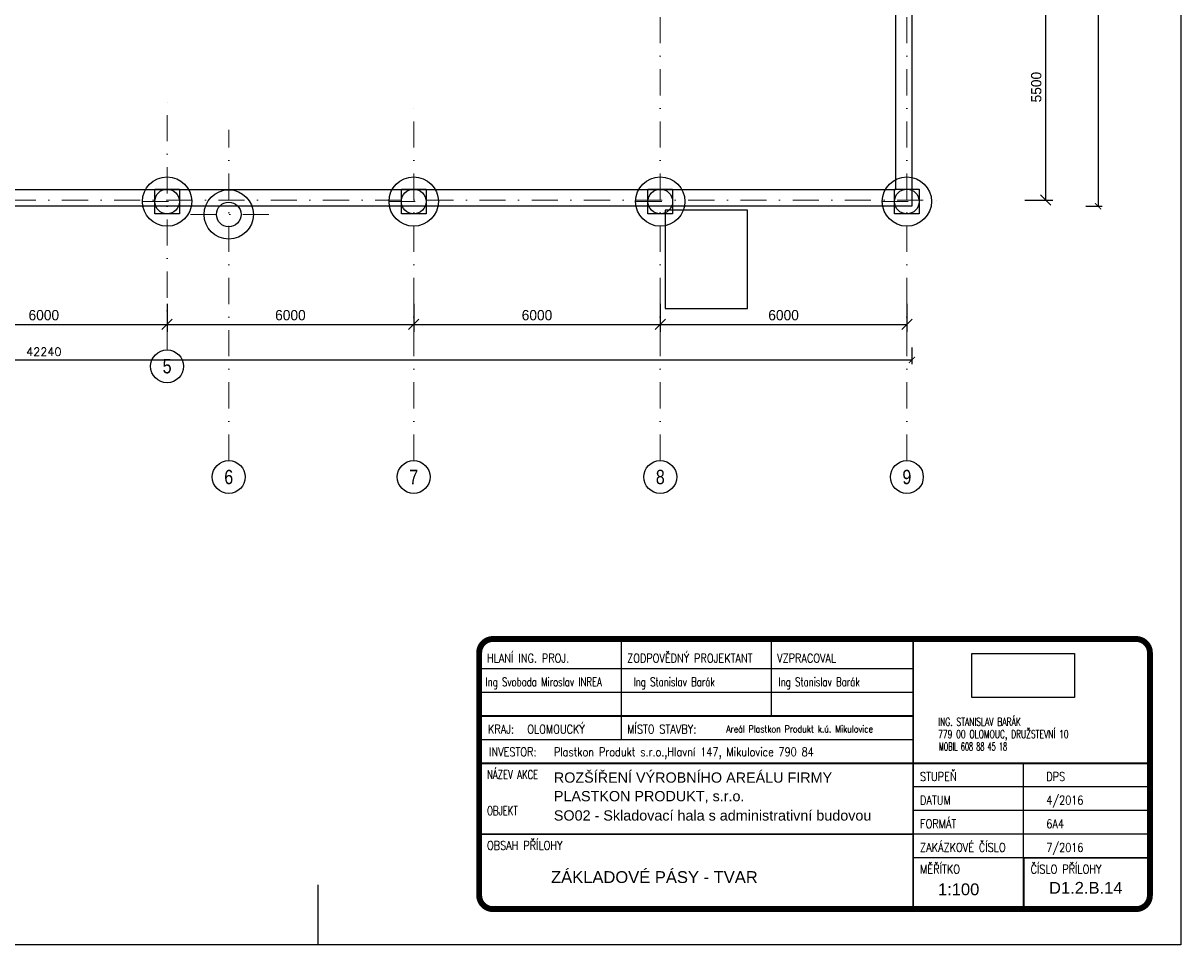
# Model space of a CAD drawing. Header units: millimetres. Extents: x -15255 to 382697, y -199968 to 116742.
# Tile 4 of 40: x 122726 to 150895, y -152230 to -129790. Entities that reach past the tile are written whole.
import ezdxf
from ezdxf.enums import TextEntityAlignment as Align

# ---------------------------------------------------------------- set-up
doc = ezdxf.new("R2010")
doc.units = ezdxf.units.MM
doc.header["$LTSCALE"] = 50
doc.linetypes.add('DASHDOT', pattern=[25.4, 12.7, -6.35, 0, -6.35])
for name, color, linetype, lineweight in [('CKKOTY', 3, 'Continuous', 25), ('CKRASTR', 1, 'DASHDOT', 18), ('CKRASTR_POPIS', 3, 'Continuous', 25)]:
    doc.layers.add(name, color=color, linetype=linetype, lineweight=lineweight)
doc.layers.add('PILOTY', color=2, linetype='Continuous')
doc.layers.add('POPIS', color=6, linetype='Continuous')
doc.styles.add('Arial', font='ARIAL.TTF', dxfattribs={"width": 0.8})
doc.styles.add('RomanS', font='romans.shx')
doc.styles.add('STATIKA', font='ROMANS.SHX')
doc.dimstyles.new('CADKON', dxfattribs={"dimscale": 100, "dimtxt": 2.5, "dimasz": 2.5, "dimexe": 1.8, "dimexo": 5, "dimgap": 1, "dimtad": 1, "dimdec": 0, "dimrnd": 1, "dimtxsty": 'Standard', "dimblk1": 'OBLIQUE', "dimblk2": 'OBLIQUE', "dimsah": 1, "dimcen": 2.5, "dimclrd": 256, "dimadec": 1, "dimazin": 2, "dimtfac": 1, "dimtdec": 0, "dimtix": 1, "dimtmove": 2, "dimatfit": 3, "dimldrblk": 'OPEN30', "dimfxl": 0, "dimtolj": 1, "dimlwd": -1, "dimarcsym": 0})
doc.dimstyles.new('IN 1_100', dxfattribs={"dimscale": 100, "dimtxt": 2, "dimasz": 1.5, "dimexe": 1, "dimexo": 2, "dimgap": 1, "dimtad": 1, "dimdec": 0, "dimzin": 0, "dimdsep": 46, "dimtxsty": 'RomanS', "dimblk": 'ARCHTICK', "dimcen": 0.09, "dimclrd": 256, "dimclre": 256, "dimclrt": 7, "dimadec": 0, "dimazin": 0, "dimtfac": 1, "dimtdec": 0, "dimtix": 1, "dimtmove": 2, "dimatfit": 3, "dimfxl": 0, "dimtolj": 1, "dimtzin": 0, "dimarcsym": 0})
picture_1 = doc.add_image_def('image1.jpg', size_in_pixel=(945, 405))

# ---------------------------------------------------------------- blocks, each defined once
blk = doc.blocks.new('_OBLIQUE')
at = {"color": 0, "linetype": 'ByBlock'}
blk.add_line((-0.5, -0.5), (0.5, 0.5), dxfattribs=at)
blk = doc.blocks.new('*D340')
at = {"layer": 'CKKOTY', "color": 0, "lineweight": -2}
for p, q in [((120229, -136626), (120229, -137306)), ((126229, -136626), (126229, -137306))]:
    blk.add_line(p, q, dxfattribs=at)
at = {"layer": 'CKKOTY'}
blk.add_line((120229, -137126), (126229, -137126), dxfattribs=at)
at = {"layer": 'Defpoints', "color": 0}
for p in [(120229, -135936), (126229, -135936), (126229, -137126)]:
    blk.add_point(p, dxfattribs=at)
at = {"layer": 'CKKOTY', "xscale": 250, "yscale": 250, "zscale": 250, "rotation": 180}
blk.add_blockref('_OBLIQUE', (120229, -137126), dxfattribs=at)
at = {"layer": 'CKKOTY', "xscale": 250, "yscale": 250, "zscale": 250}
blk.add_blockref('_OBLIQUE', (126229, -137126), dxfattribs=at)
at = {"layer": 'CKKOTY', "color": 0, "insert": (123229, -136901), "char_height": 250, "attachment_point": 5}
blk.add_mtext('\\A1;6000', dxfattribs=at)
blk = doc.blocks.new('_Open30')
at = {"color": 0, "lineweight": -2}
for p, q in [((-1, 0.27), (0, 0)), ((0, 0), (-1, -0.27)), ((0, 0), (-1, 0))]:
    blk.add_line(p, q, dxfattribs=at)
blk = doc.blocks.new('*D328')
at = {"layer": 'CKKOTY', "color": 0, "lineweight": -2}
for p, q in [((147103, -128598), (147783, -128598)), ((147103, -134098), (147783, -134098))]:
    blk.add_line(p, q, dxfattribs=at)
at = {"layer": 'CKKOTY'}
blk.add_line((147603, -128598), (147603, -134098), dxfattribs=at)
at = {"layer": 'Defpoints', "color": 0}
for p in [(145229, -128598), (145229, -134098), (147603, -134098)]:
    blk.add_point(p, dxfattribs=at)
at = {"layer": 'CKKOTY', "xscale": 250, "yscale": 250, "zscale": 250}
for p, rotation in [((147603, -128598), 90), ((147603, -134098), 270)]:
    blk.add_blockref('_OBLIQUE', p, dxfattribs=dict(at, rotation=rotation))
at = {"layer": 'CKKOTY', "color": 0, "insert": (147378, -131348), "char_height": 250, "attachment_point": 5, "rotation": 90}
blk.add_mtext('\\A1;5500', dxfattribs=at)
blk = doc.blocks.new('*D360')
at = {"layer": 'CKKOTY', "color": 0, "lineweight": -2}
for p, q in [((126229, -136626), (126229, -137306)), ((132229, -136626), (132229, -137306))]:
    blk.add_line(p, q, dxfattribs=at)
at = {"layer": 'CKKOTY'}
blk.add_line((126229, -137126), (132229, -137126), dxfattribs=at)
at = {"layer": 'Defpoints', "color": 0}
for p in [(126229, -134733), (132229, -134733), (132229, -137126)]:
    blk.add_point(p, dxfattribs=at)
at = {"layer": 'CKKOTY', "xscale": 250, "yscale": 250, "zscale": 250, "rotation": 180}
blk.add_blockref('_OBLIQUE', (126229, -137126), dxfattribs=at)
at = {"layer": 'CKKOTY', "xscale": 250, "yscale": 250, "zscale": 250}
blk.add_blockref('_OBLIQUE', (132229, -137126), dxfattribs=at)
at = {"layer": 'CKKOTY', "color": 0, "insert": (129229, -136901), "char_height": 250, "attachment_point": 5}
blk.add_mtext('\\A1;6000', dxfattribs=at)
blk = doc.blocks.new('*D361')
at = {"layer": 'CKKOTY', "color": 0, "lineweight": -2}
for p, q in [((132229, -136626), (132229, -137306)), ((138229, -136626), (138229, -137306))]:
    blk.add_line(p, q, dxfattribs=at)
at = {"layer": 'CKKOTY'}
blk.add_line((132229, -137126), (138229, -137126), dxfattribs=at)
at = {"layer": 'Defpoints', "color": 0}
for p in [(132229, -134733), (138229, -134733), (138229, -137126)]:
    blk.add_point(p, dxfattribs=at)
at = {"layer": 'CKKOTY', "xscale": 250, "yscale": 250, "zscale": 250, "rotation": 180}
blk.add_blockref('_OBLIQUE', (132229, -137126), dxfattribs=at)
at = {"layer": 'CKKOTY', "xscale": 250, "yscale": 250, "zscale": 250}
blk.add_blockref('_OBLIQUE', (138229, -137126), dxfattribs=at)
at = {"layer": 'CKKOTY', "color": 0, "insert": (135229, -136901), "char_height": 250, "attachment_point": 5}
blk.add_mtext('\\A1;6000', dxfattribs=at)
blk = doc.blocks.new('*D362')
at = {"layer": 'CKKOTY', "color": 0, "lineweight": -2}
for p, q in [((138229, -136626), (138229, -137306)), ((144229, -136626), (144229, -137306))]:
    blk.add_line(p, q, dxfattribs=at)
at = {"layer": 'CKKOTY'}
blk.add_line((138229, -137126), (144229, -137126), dxfattribs=at)
at = {"layer": 'Defpoints', "color": 0}
for p in [(138229, -134733), (144229, -134733), (144229, -137126)]:
    blk.add_point(p, dxfattribs=at)
at = {"layer": 'CKKOTY', "xscale": 250, "yscale": 250, "zscale": 250, "rotation": 180}
blk.add_blockref('_OBLIQUE', (138229, -137126), dxfattribs=at)
at = {"layer": 'CKKOTY', "xscale": 250, "yscale": 250, "zscale": 250}
blk.add_blockref('_OBLIQUE', (144229, -137126), dxfattribs=at)
at = {"layer": 'CKKOTY', "color": 0, "insert": (141229, -136901), "char_height": 250, "attachment_point": 5}
blk.add_mtext('\\A1;6000', dxfattribs=at)
blk = doc.blocks.new('_ArchTick')
at = {"color": 0, "linetype": 'ByBlock', "const_width": 0.15}
blk.add_lwpolyline([(-0.5, -0.5), (0.5, 0.5)], dxfattribs=at)
blk = doc.blocks.new('*D395')
at = {"layer": 'CKKOTY', "lineweight": -2}
for p, q in [((148580, -111948), (148980, -111948)), ((148880, -111948), (148880, -134248)), ((148580, -134248), (148980, -134248))]:
    blk.add_line(p, q, dxfattribs=at)
at = {"layer": 'Defpoints', "color": 0}
for p in [(144349, -111948), (144349, -134248), (148880, -134248)]:
    blk.add_point(p, dxfattribs=at)
at = {"layer": 'CKKOTY', "lineweight": -2, "xscale": 150, "yscale": 150, "zscale": 150}
for p, rotation in [((148880, -111948), 90), ((148880, -134248), 270)]:
    blk.add_blockref('_ArchTick', p, dxfattribs=dict(at, rotation=rotation))
at = {"layer": 'CKKOTY', "color": 7, "insert": (148680, -123098), "char_height": 200, "attachment_point": 5, "rotation": 90, "style": 'RomanS'}
blk.add_mtext('\\A1;22300', dxfattribs=at)
blk = doc.blocks.new('*D396')
at = {"layer": 'CKKOTY', "lineweight": -2}
for p, q in [((102109, -137690), (102109, -138090)), ((144349, -137690), (144349, -138090)), ((102109, -137990), (144349, -137990))]:
    blk.add_line(p, q, dxfattribs=at)
at = {"layer": 'Defpoints', "color": 0}
for p in [(102109, -134248), (144349, -134248), (144349, -137990)]:
    blk.add_point(p, dxfattribs=at)
at = {"layer": 'CKKOTY', "lineweight": -2, "xscale": 150, "yscale": 150, "zscale": 150, "rotation": 180}
blk.add_blockref('_ArchTick', (102109, -137990), dxfattribs=at)
at = {"layer": 'CKKOTY', "lineweight": -2, "xscale": 150, "yscale": 150, "zscale": 150}
blk.add_blockref('_ArchTick', (144349, -137990), dxfattribs=at)
at = {"layer": 'CKKOTY', "color": 7, "insert": (123229, -137790), "char_height": 200, "attachment_point": 5, "style": 'RomanS'}
blk.add_mtext('\\A1;42240', dxfattribs=at)
blk = doc.blocks.new('A$C7C0A6E1A')
at = {"color": 7, "style": 'STATIKA'}
for s, width, p in [('ING. STANISLAV BARÁK', 0.7, (-38, 1206)), ('779 00 OLOMOUC, DRUŽSTEVNÍ 10', 0.7, (-38, 606)), ('MOBIL 608 88 45 18', 0.6, (-1, 0))]:
    blk.add_text(s, height=384, dxfattribs=dict(at, width=width)).set_placement(p)
image = blk.add_image(picture_1, insert=(1597, 2576), size_in_units=(5000, 2143))
image.dxf.flags = 7

msp = doc.modelspace()

# ---------------------------------------------------------------- linework, layer by layer
for p, q in [((150895.1, -107350), (150895.1, -152230)), ((144348.5, -111947.9), (144348.5, -134247.9)), ((143948.5, -112347.9), (143948.5, -133847.9)), ((143948.5, -133847.9), (102508.5, -133847.9)), ((144348.5, -134247.9), (102108.5, -134247.9)), ((147070, -150111.4), (144382.1, -150111.4)), ((129895.1, -150765.9), (129895.1, -152230)), ((150895.1, -152230), (87905.1, -152230))]:
    msp.add_line(p, q)
at = {"color": 7}
for p, q in [((137278, -144831.3), (137278, -146655.3)), ((140926, -144831.3), (140926, -146655.3)), ((133869.3, -145503.3), (144382.1, -145503.3)), ((133869.3, -146079.3), (144382.1, -146079.3)), ((137278, -146655.3), (137278, -147231.3)), ((133822.1, -147231.3), (144382.1, -147231.3)), ((147070, -150111.4), (147070, -147807.3)), ((147070, -150111.4), (147070, -147807.3)), ((150142.1, -148383.3), (144382, -148383.3)), ((150142.1, -148959.3), (144382, -148959.3)), ((150142.1, -149535.3), (144382, -149535.3))]:
    msp.add_line(p, q, dxfattribs=at)
msp.add_lwpolyline([(140348.5, -134340.7), (138348.5, -134340.7), (138348.5, -136740.7), (140348.5, -136740.7)], close=True)
at = {"color": 2, "const_width": 144}
msp.add_lwpolyline([(133822.1, -145119.3), (133822.1, -151023.3, 0.4142136), (134158.1, -151359.3), (149806.1, -151359.3, 0.4142136), (150142.1, -151023.3), (150142.1, -145119.3, 0.4142136), (149806.1, -144783.3), (134158.1, -144783.3, 0.4142136)], format="xyb", close=True, dxfattribs=at)
at = {"color": 2, "const_width": 48}
for points in [[(133822, -147807.3), (144382, -147807.3), (144382, -144783.3)], [(133822.1, -146655.3), (144382.1, -146655.3)], [(144382.1, -151359.3), (144382, -147807.3), (150142.1, -147807.3)], [(144382.1, -149535.3), (133822.1, -149534.8)], [(150142.1, -150111.4), (147070, -150111.4), (147070, -151359.4)]]:
    msp.add_lwpolyline(points, dxfattribs=at)
at = {"layer": 'CKRASTR'}
for p, q in [((138228.5, -140439.4), (138228.5, -111097.9)), ((144228.5, -140439.4), (144228.5, -111097.9)), ((126228.5, -137745.2), (126228.5, -131597.9)), ((132228.5, -140439.4), (132228.5, -131597.9)), ((127728.5, -140439.4), (127728.5, -132390.5)), ((90646.8, -134097.9), (145228.5, -134097.9)), ((125628.5, -134132.9), (126828.5, -134132.9)), ((131628.5, -134132.9), (132828.5, -134132.9)), ((137628.5, -134132.9), (138828.5, -134132.9)), ((143628.5, -134132.9), (144828.5, -134132.9)), ((126798.6, -134447.9), (128794.7, -134447.9))]:
    msp.add_line(p, q, dxfattribs=at)
at = {"layer": 'CKRASTR_POPIS'}
for centre in [(126228.5, -138145.2), (127728.5, -140839.4), (132228.5, -140839.4), (138228.5, -140839.4), (144228.5, -140839.4)]:
    msp.add_circle(centre, 400, dxfattribs=at)
at = {"layer": 'PILOTY'}
for points in [[(125928.5, -133832.9), (126528.5, -133832.9), (126528.5, -134432.9), (125928.5, -134432.9)], [(131928.5, -133832.9), (132528.5, -133832.9), (132528.5, -134432.9), (131928.5, -134432.9)], [(137928.5, -133832.9), (138528.5, -133832.9), (138528.5, -134432.9), (137928.5, -134432.9)], [(143928.5, -133832.9), (144528.5, -133832.9), (144528.5, -134432.9), (143928.5, -134432.9)]]:
    msp.add_lwpolyline(points, close=True, dxfattribs=at)
for centre, radius in [((126228.5, -134132.9), 600), ((132228.5, -134132.9), 600), ((138228.5, -134132.9), 600), ((144228.5, -134132.9), 600), ((126228.5, -134132.9), 300), ((127728.5, -134447.9), 600), ((132228.5, -134132.9), 300), ((138228.5, -134132.9), 300), ((144228.5, -134132.9), 300), ((127728.5, -134447.9), 300)]:
    msp.add_circle(centre, radius, dxfattribs=at)

# ---------------------------------------------------------------- block references
at = {"layer": 'POPIS', "xscale": 0.5, "yscale": 0.5, "zscale": 0.5}
msp.add_blockref('A$C7C0A6E1A', (145009.4, -147498.8), dxfattribs=at)

# ---------------------------------------------------------------- texts
at = {"color": 2, "style": 'STATIKA'}
for s, width, p in [('HLANÍ ING. PROJ.', 0.8, (134013.3, -145359.3)), ('ZODPOVĚDNÝ PROJEKTANT', 0.8, (137422, -145359.3)), ('VZPRACOVAL', 0.8, (141070, -145359.3)), ('Ing Svoboda Miroslav INREA', 0.7, (133975.7, -145935.3)), ('Ing Stanislav Barák', 0.7, (137580.2, -145935.3)), ('Ing Stanislav Barák', 0.7, (141107, -145935.3)), ('KRAJ:', 0.8, (134035.5, -147087.3)), ('MÍSTO STAVBY:', 0.8, (137422, -147087.3)), ('INVESTOR:', 0.8, (134062, -147639.3)), ('Plastkon Produkt s.r.o.,Hlavní 147, Mikulovice 790 84', 0.8, (135639.2, -147639.3)), ('NÁZEV AKCE', 0.7, (134014, -148191.3)), ('STUPEŇ', 0.8, (144550, -148239.3)), ('DPS', 0.8, (147622.1, -148239.3)), ('DATUM', 0.8, (144550, -148815.3)), ('OBJEKT', 0.7, (134014, -149071.3)), ('FORMÁT', 0.8, (144550, -149391.3)), ('OBSAH PŘÍLOHY', 0.8, (134014.1, -149918.8)), ('ZAKÁZKOVÉ ČÍSLO', 0.8, (144550.1, -149967.4)), ('MĚŘÍTKO', 0.8, (144550.1, -150495.4)), ('ČÍSLO PŘÍLOHY', 0.8, (147238, -150495.4))]:
    msp.add_text(s, height=216, dxfattribs=dict(at, width=width)).set_placement(p)
at = {"color": 2, "style": 'STATIKA', "width": 0.8}
for s, height, p in [('OLOMOUCKÝ', 216, (134993.2, -147087.3)), ('Areál Plastkon Produkt k.ú. Mikulovice', 172.8, (139833, -147060.6)), ('4/2016', 216, (147622.1, -148815.3)), ('6A4', 216, (147622.1, -149391.3)), ('7/2016', 216, (147622.1, -149967.3))]:
    msp.add_text(s, height=height, rotation=0, dxfattribs=at).set_placement(p)
at = {"layer": 'CKRASTR_POPIS', "style": 'Arial', "width": 0.8}
for s, p in [('5', (126228.5, -138145.2)), ('6', (127728.5, -140839.4)), ('7', (132228.5, -140839.4)), ('8', (138228.5, -140839.4)), ('9', (144228.5, -140839.4))]:
    msp.add_text(s, height=350, dxfattribs=at).set_placement(p, align=Align.MIDDLE)
at = {"layer": 'POPIS', "color": 6, "style": 'Arial'}
for s, height, p in [('ROZŠÍŘENÍ VÝROBNÍHO AREÁLU FIRMY', 250, (135639.2, -148281.8)), ('ZÁKLADOVÉ PÁSY - TVAR', 288, (135570.5, -150723.8)), ('D1.2.B.14', 288, (147687, -150985.6)), ('1:100', 288, (144984.9, -151021.7))]:
    msp.add_text(s, height=height, rotation=0, dxfattribs=at).set_placement(p)
for s, p in [('PLASTKON PRODUKT, s.r.o.', (135639.2, -148734)), ('SO02 - Skladovací hala s administrativní budovou', (135639.2, -149204))]:
    msp.add_text(s, height=250, dxfattribs=at).set_placement(p)

# ---------------------------------------------------------------- dimensions: what is measured, and where the dimension line sits
at = {"layer": 'CKKOTY'}
dim = msp.add_linear_dim(base=(148880, -134247.9), p1=(144348.5, -111947.9), p2=(144348.5, -134247.9), angle=90, dimstyle='IN 1_100', dxfattribs=at)
dim.commit()
dim.dimension.update_dxf_attribs({"geometry": '*D395', "text_midpoint": (148680, -123097.9)})
dim = msp.add_linear_dim(base=(147602.9, -134097.9), p1=(145228.5, -128597.9), p2=(145228.5, -134097.9), angle=90, dimstyle='CADKON', override={"dimtmove": 2}, dxfattribs=at)
dim.commit()
dim.dimension.update_dxf_attribs({"geometry": '*D328', "text_midpoint": (147377.9, -131347.9)})
for base, p1, p2, dimstyle, picture, middle in [((144348.5, -137990), (102108.5, -134247.9), (144348.5, -134247.9), 'IN 1_100', '*D396', (123228.5, -137790)), ((132228.5, -137125.9), (126228.5, -134732.9), (132228.5, -134732.9), 'CADKON', '*D360', (129228.5, -136900.9)), ((138228.5, -137125.9), (132228.5, -134732.9), (138228.5, -134732.9), 'CADKON', '*D361', (135228.5, -136900.9)), ((144228.5, -137125.9), (138228.5, -134732.9), (144228.5, -134732.9), 'CADKON', '*D362', (141228.5, -136900.9))]:
    dim = msp.add_linear_dim(base=base, p1=p1, p2=p2, dimstyle=dimstyle, dxfattribs=at)
    dim.commit()
    dim.dimension.update_dxf_attribs({"geometry": picture, "text_midpoint": middle})
dim = msp.add_linear_dim(base=(126228.5, -137125.9), p1=(120228.5, -135936), p2=(126228.5, -135936), dimstyle='CADKON', override={"dimtmove": 2}, dxfattribs=at)
dim.commit()
dim.dimension.update_dxf_attribs({"geometry": '*D340', "text_midpoint": (123228.5, -136900.9)})

doc.saveas('drawing.dxf')
